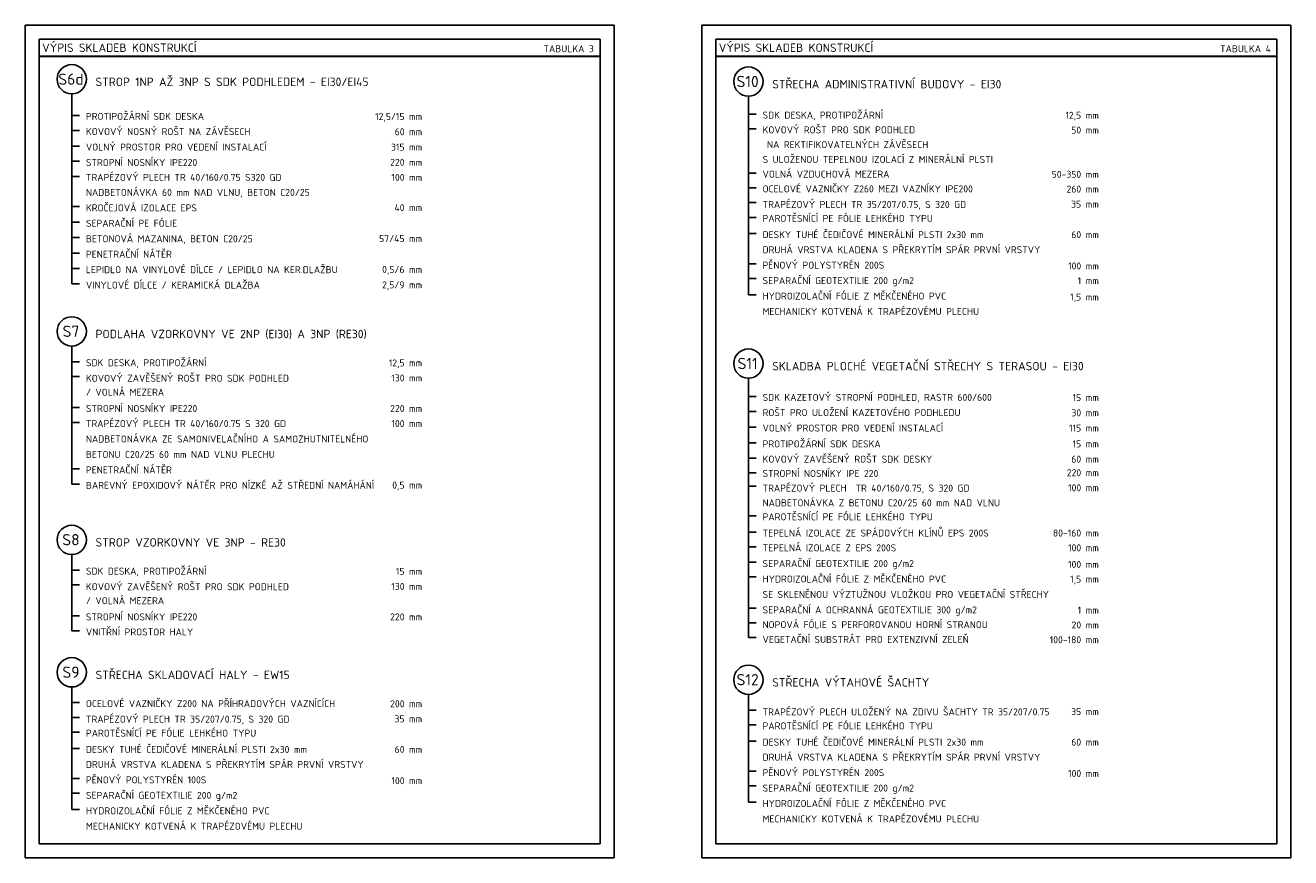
# Model space of a CAD drawing. Header units: millimetres. Extents: x -118752 to 407724, y -73278 to 155058.
# Tile 110 of 256: x -61537 to -38969, y 132517 to 147367. Entities that reach past the tile are written whole.
import ezdxf
from ezdxf.enums import TextEntityAlignment as Align

# ---------------------------------------------------------------- set-up
doc = ezdxf.new("R2010")
doc.units = ezdxf.units.MM
doc.header["$LTSCALE"] = 10
doc.layers.add('CKBE0RA2Y', color=3, linetype='Continuous')
for name, color, linetype, lineweight in [('CKTABULKY', 7, 'Continuous', 25), ('CKTEXTY_MALE', 3, 'Continuous', 18), ('pohledy', 7, 'Continuous', 25)]:
    doc.layers.add(name, color=color, linetype=linetype, lineweight=lineweight)
doc.styles.get("Standard").update_dxf_attribs({"font": 'isocpeur.ttf'})
doc.styles.add('TABULKY', font='isocpeur.ttf')

msp = doc.modelspace()

# ---------------------------------------------------------------- linework, layer by layer
at = {"layer": 'CKBE0RA2Y', "linetype": 'Continuous'}
for p, q in [((-60708.514, 146142.924), (-60708.514, 142753.965)), ((-60708.514, 144393.552), (-60708.514, 146142.924)), ((-48640.907, 145005.799), (-48640.907, 146101.194)), ((-48640.907, 146101.194), (-48640.907, 142558.688)), ((-60708.514, 140549.348), (-60708.514, 141644.743)), ((-60708.514, 141644.743), (-60708.514, 139181.857)), ((-48640.907, 139945.686), (-48640.907, 141070.656)), ((-48640.907, 140773.005), (-48640.907, 136445.249)), ((-60708.514, 136831.011), (-60708.514, 137926.407)), ((-60708.514, 137926.407), (-60708.514, 136562.421)), ((-60708.514, 134467.717), (-60708.514, 135563.112)), ((-60708.514, 135563.112), (-60708.514, 133375.827)), ((-48640.907, 134334.047), (-48640.907, 135429.442)), ((-48640.907, 135429.442), (-48640.907, 133505.489))]:
    msp.add_line(p, q, dxfattribs=at)
at = {"layer": 'CKBE0RA2Y'}
for p, q in [((-60567.717, 145761.043), (-60708.514, 145761.043)), ((-48500.109, 145783.524), (-48640.907, 145783.524)), ((-60567.717, 145488.947), (-60708.514, 145488.947)), ((-48500.109, 145520.192), (-48640.907, 145520.192)), ((-60567.717, 145213.346), (-60708.514, 145213.346)), ((-60567.717, 144941.25), (-60708.514, 144941.25)), ((-60567.717, 144672.659), (-60708.514, 144672.659)), ((-48500.109, 144730.197), (-48640.907, 144730.197)), ((-48500.109, 144466.866), (-48640.907, 144466.866)), ((-60567.717, 144131.973), (-60708.514, 144131.973)), ((-48500.109, 144203.534), (-48640.907, 144203.534)), ((-60567.717, 143856.372), (-60708.514, 143856.372)), ((-48500.109, 143940.202), (-48640.907, 143940.202)), ((-60567.717, 143580.77), (-60708.514, 143580.77)), ((-48500.109, 143650.578), (-48640.907, 143650.578)), ((-60567.717, 143305.168), (-60708.514, 143305.168)), ((-48500.109, 143113.397), (-48640.907, 143113.397)), ((-60567.717, 143029.567), (-60708.514, 143029.567)), ((-60567.717, 142753.965), (-60708.514, 142753.965)), ((-48500.109, 142850.066), (-48640.907, 142850.066)), ((-48500.109, 142558.688), (-48640.907, 142558.688)), ((-60567.717, 141365.636), (-60708.514, 141365.636)), ((-60567.717, 141102.304), (-60708.514, 141102.304)), ((-48500.109, 140747.951), (-48640.907, 140747.951)), ((-60567.717, 140549.348), (-60708.514, 140549.348)), ((-48500.109, 140475.855), (-48640.907, 140475.855)), ((-60567.717, 140280.758), (-60708.514, 140280.758)), ((-48500.109, 140200.254), (-48640.907, 140200.254)), ((-48500.109, 139917.64), (-48640.907, 139917.64)), ((-48500.109, 139645.545), (-48640.907, 139645.545)), ((-60567.717, 139457.459), (-60708.514, 139457.459)), ((-48500.109, 139380.46), (-48640.907, 139380.46)), ((-60567.717, 139181.857), (-60708.514, 139181.857)), ((-48500.109, 139143.421), (-48640.907, 139143.421)), ((-48500.109, 138616.758), (-48640.907, 138616.758)), ((-48500.109, 138327.134), (-48640.907, 138327.134)), ((-48500.109, 138063.802), (-48640.907, 138063.802)), ((-48500.109, 137789.953), (-48640.907, 137789.953)), ((-60567.717, 137647.299), (-60708.514, 137647.299)), ((-48500.109, 137526.622), (-48640.907, 137526.622)), ((-60567.717, 137383.968), (-60708.514, 137383.968)), ((-60567.717, 136831.011), (-60708.514, 136831.011)), ((-48500.109, 136971.913), (-48640.907, 136971.913)), ((-60567.717, 136562.421), (-60708.514, 136562.421)), ((-48500.109, 136708.581), (-48640.907, 136708.581)), ((-48500.109, 136445.249), (-48640.907, 136445.249)), ((-60567.717, 135284.005), (-60708.514, 135284.005)), ((-60567.717, 135020.673), (-60708.514, 135020.673)), ((-48500.109, 135150.335), (-48640.907, 135150.335)), ((-60567.717, 134757.341), (-60708.514, 134757.341)), ((-48500.109, 134887.003), (-48640.907, 134887.003)), ((-48500.109, 134597.379), (-48640.907, 134597.379)), ((-60567.717, 134467.717), (-60708.514, 134467.717)), ((-48500.109, 134060.198), (-48640.907, 134060.198)), ((-60567.717, 133930.537), (-60708.514, 133930.537)), ((-60567.717, 133667.205), (-60708.514, 133667.205)), ((-48500.109, 133796.867), (-48640.907, 133796.867)), ((-60567.717, 133375.827), (-60708.514, 133375.827)), ((-48500.109, 133505.489), (-48640.907, 133505.489))]:
    msp.add_line(p, q, dxfattribs=at)
for centre in [(-60708.514, 146404.48), (-48640.907, 146362.751), (-60708.514, 141906.3), (-48640.907, 141332.213), (-60708.514, 138187.963), (-60708.514, 135824.669), (-48640.907, 135690.999)]:
    msp.add_circle(centre, 261.557, dxfattribs=at)
at = {"layer": 'CKTABULKY', "lineweight": 30}
for p, q in [((-61286.839, 146817.413), (-51286.839, 146817.413)), ((-49219.232, 146817.413), (-39219.232, 146817.413))]:
    msp.add_line(p, q, dxfattribs=at)
at = {"layer": 'Defpoints'}
for points in [[(-61536.839, 147367.413), (-51036.839, 147367.413), (-51036.839, 132517.413), (-61536.839, 132517.413)], [(-49469.232, 147367.413), (-38969.232, 147367.413), (-38969.232, 132517.413), (-49469.232, 132517.413)]]:
    msp.add_lwpolyline(points, close=True, dxfattribs=at)
at = {"layer": 'pohledy'}
for points in [[(-61286.839, 147117.413), (-51286.839, 147117.413), (-51286.839, 132767.413), (-61286.839, 132767.413)], [(-49219.232, 147117.413), (-39219.232, 147117.413), (-39219.232, 132767.413), (-49219.232, 132767.413)]]:
    msp.add_lwpolyline(points, close=True, dxfattribs=at)

# ---------------------------------------------------------------- texts
at = {"layer": 'CKBE0RA2Y'}
for s, p in [('S6d', (-60722.642, 146406.947)), ('S10', (-48655.034, 146365.217)), ('S7', (-60722.642, 141908.767)), ('S11', (-48655.034, 141334.68)), ('S8', (-60722.642, 138190.43)), ('S9', (-60722.642, 135827.135)), ('S12', (-48655.034, 135693.466))]:
    msp.add_text(s, height=200, dxfattribs=at).set_placement(p, align=Align.MIDDLE_CENTER)
for s, p in [('STROP 1NP AŽ 3NP S SDK PODHLEDEM - EI30/EI45', (-60284.058, 146238.463)), ('STŘECHA ADMINISTRATIVNÍ BUDOVY - EI30', (-48216.45, 146196.733)), ('PODLAHA VZORKOVNY VE 2NP (EI30) A 3NP (RE30)', (-60284.058, 141740.282)), ('SKLADBA PLOCHÉ VEGETAČNÍ STŘECHY S TERASOU - EI30', (-48216.45, 141166.195)), ('STROP VZORKOVNY VE 3NP - RE30', (-60284.058, 138021.945)), ('STŘECHA SKLADOVACÍ HALY - EW15', (-60284.058, 135658.651)), ('STŘECHA VÝTAHOVÉ ŠACHTY', (-48216.45, 135524.981))]:
    msp.add_text(s, height=150, dxfattribs=at).set_placement(p, align=Align.BOTTOM_LEFT)
at = {"layer": 'CKTABULKY', "color": 6, "style": 'TABULKY'}
for p in [(-61236.839, 146892.413), (-49169.232, 146892.413)]:
    msp.add_text('VÝPIS SKLADEB KONSTRUKCÍ', height=150, dxfattribs=at).set_placement(p)
at = {"layer": 'CKTABULKY', "style": 'TABULKY'}
for s, p in [('TABULKA 3', (-52295.881, 146887.001)), ('TABULKA 4', (-40228.273, 146887.001))]:
    msp.add_text(s, height=125, dxfattribs=at).set_placement(p)
at = {"layer": 'CKTEXTY_MALE'}
for s, p in [('PROTIPOŽÁRNÍ SDK DESKA', (-60455.798, 145642.9)), ('SDK DESKA, PROTIPOŽÁRNÍ', (-48388.191, 145665.38)), ('KOVOVÝ NOSNÝ ROŠT NA ZÁVĚSECH', (-60455.798, 145370.804)), ('KOVOVÝ ROŠT PRO SDK PODHLED', (-48388.191, 145402.049)), (' NA REKTIFIKOVATELNÝCH ZÁVĚSECH', (-48388.191, 145138.717)), ('VOLNÝ PROSTOR PRO VEDENÍ INSTALACÍ', (-60455.798, 145095.202)), ('STROPNÍ NOSNÍKY IPE220', (-60455.798, 144819.6)), ('S ULOŽENOU TEPELNOU IZOLACÍ Z MINERÁLNÍ PLSTI', (-48388.191, 144875.385)), ('TRAPÉZOVÝ PLECH TR 40/160/0.75 S320 GD', (-60455.798, 144554.516)), ('VOLNÁ VZDUCHOVÁ MEZERA', (-48388.191, 144612.054)), ('NADBETONÁVKA 60 mm NAD VLNU, BETON C20/25', (-60455.798, 144285.926)), ('OCELOVÉ VAZNIČKY Z260 MEZI VAZNÍKY IPE200', (-48388.191, 144348.722)), ('KROČEJOVÁ IZOLACE EPS', (-60455.798, 144010.324)), ('TRAPÉZOVÝ PLECH TR 35/207/0.75, S 320 GD', (-48388.191, 144071.368)), ('PAROTĚSNÍCÍ PE FÓLIE LEHKÉHO TYPU', (-48388.191, 143822.059)), ('SEPARAČNÍ PE FÓLIE', (-60455.798, 143734.722)), ('BETONOVÁ MAZANINA, BETON C20/25', (-60455.798, 143459.121)), ('DESKY TUHÉ ČEDIČOVÉ MINERÁLNÍ PLSTI 2x30 mm', (-48388.191, 143532.434)), ('PENETRAČNÍ NÁTĚR', (-60455.798, 143183.519)), ('DRUHÁ VRSTVA KLADENA S PŘEKRYTÍM SPÁR PRVNÍ VRSTVY', (-48388.191, 143263.844)), ('LEPIDLO NA VINYLOVÉ DÍLCE / LEPIDLO NA KER.DLAŽBU', (-60455.798, 142907.918)), ('PĚNOVÝ POLYSTYRÉN 200S', (-48388.191, 142988.242)), ('SEPARAČNÍ GEOTEXTILIE 200 g/m2', (-48388.191, 142712.641)), ('VINYLOVÉ DÍLCE / KERAMICKÁ DLAŽBA', (-60455.798, 142632.316)), ('HYDROIZOLAČNÍ FÓLIE Z MĚKČENÉHO PVC', (-48388.191, 142437.039)), ('MECHANICKY KOTVENÁ K TRAPÉZOVÉMU PLECHU', (-48388.191, 142161.438)), ('SDK DESKA, PROTIPOŽÁRNÍ', (-60455.798, 141247.492)), ('KOVOVÝ ZAVĚŠENÝ ROŠT PRO SDK PODHLED', (-60455.798, 140970.138)), ('/ VOLNÁ MEZERA', (-60455.798, 140720.829)), ('SDK KAZETOVÝ STROPNÍ PODHLED, RASTR 600/600', (-48388.191, 140629.808)), ('STROPNÍ NOSNÍKY IPE220', (-60455.798, 140431.205)), ('ROŠT PRO ULOŽENÍ KAZETOVÉHO PODHLEDU', (-48388.191, 140357.712)), ('TRAPÉZOVÝ PLECH TR 40/160/0.75 S 320 GD', (-60455.798, 140162.614)), ('VOLNÝ PROSTOR PRO VEDENÍ INSTALACÍ', (-48388.191, 140082.11)), ('NADBETONÁVKA ZE SAMONIVELAČNÍHO A SAMOZHUTNITELNÉHO', (-60455.798, 139887.013)), ('PROTIPOŽÁRNÍ SDK DESKA', (-48388.191, 139799.497)), ('BETONU C20/25 60 mm NAD VLNU PLECHU', (-60455.798, 139611.411)), ('KOVOVÝ ZAVĚŠENÝ ROŠT SDK DESKY', (-48388.191, 139527.401)), ('PENETRAČNÍ NÁTĚR', (-60455.798, 139335.81)), ('STROPNÍ NOSNÍKY IPE 220', (-48388.191, 139271.513)), ('BAREVNÝ EPOXIDOVÝ NÁTĚR PRO NÍZKÉ AŽ STŘEDNÍ NAMÁHÁNÍ', (-60455.798, 139060.208)), ('TRAPÉZOVÝ PLECH  TR 40/160/0.75, S 320 GD', (-48388.191, 139011.255)), ('NADBETONÁVKA Z BETONU C20/25 60 mm NAD VLNU', (-48388.191, 138747.923)), ('PAROTĚSNÍCÍ PE FÓLIE LEHKÉHO TYPU', (-48388.191, 138498.615)), ('TEPELNÁ IZOLACE ZE SPÁDOVÝCH KLÍNŮ EPS 200S', (-48388.191, 138208.99)), ('TEPELNÁ IZOLACE Z EPS 200S', (-48388.191, 137945.658)), ('SDK DESKA, PROTIPOŽÁRNÍ', (-60455.798, 137529.156)), ('SEPARAČNÍ GEOTEXTILIE 200 g/m2', (-48388.191, 137664.798)), ('KOVOVÝ ZAVĚŠENÝ ROŠT PRO SDK PODHLED', (-60455.798, 137251.801)), ('HYDROIZOLAČNÍ FÓLIE Z MĚKČENÉHO PVC', (-48388.191, 137389.197)), ('SE SKLENĚNOU VÝZTUŽNOU VLOŽKOU PRO VEGETAČNÍ STŘECHY', (-48388.191, 137113.595)), ('/ VOLNÁ MEZERA', (-60455.798, 137002.492)), ('SEPARAČNÍ A OCHRANNÁ GEOTEXTILIE 300 g/m2', (-48388.191, 136837.993)), ('STROPNÍ NOSNÍKY IPE220', (-60455.798, 136712.868)), ('NOPOVÁ FÓLIE S PERFOROVANOU HORNÍ STRANOU', (-48388.191, 136574.662)), ('VNITŘNÍ PROSTOR HALY', (-60455.798, 136444.278)), ('VEGETAČNÍ SUBSTRÁT PRO EXTENZIVNÍ ZELEŇ', (-48388.191, 136311.33)), ('OCELOVÉ VAZNIČKY Z200 NA PŘÍHRADOVÝCH VAZNÍCÍCH', (-60455.798, 135165.861)), ('TRAPÉZOVÝ PLECH ULOŽENÝ NA ZDIVU ŠACHTY TR 35/207/0.75', (-48388.191, 135018.169)), ('TRAPÉZOVÝ PLECH TR 35/207/0.75, S 320 GD', (-60455.798, 134888.507)), ('PAROTĚSNÍCÍ PE FÓLIE LEHKÉHO TYPU', (-48388.191, 134768.86)), ('PAROTĚSNÍCÍ PE FÓLIE LEHKÉHO TYPU', (-60455.798, 134639.198)), ('DESKY TUHÉ ČEDIČOVÉ MINERÁLNÍ PLSTI 2x30 mm', (-60455.798, 134349.573)), ('DESKY TUHÉ ČEDIČOVÉ MINERÁLNÍ PLSTI 2x30 mm', (-48388.191, 134479.235)), ('DRUHÁ VRSTVA KLADENA S PŘEKRYTÍM SPÁR PRVNÍ VRSTVY', (-60455.798, 134080.983)), ('DRUHÁ VRSTVA KLADENA S PŘEKRYTÍM SPÁR PRVNÍ VRSTVY', (-48388.191, 134210.645)), ('PĚNOVÝ POLYSTYRÉN 200S', (-48388.191, 133935.044)), ('PĚNOVÝ POLYSTYRÉN 100S', (-60455.798, 133805.382)), ('SEPARAČNÍ GEOTEXTILIE 200 g/m2', (-48388.191, 133659.442)), ('SEPARAČNÍ GEOTEXTILIE 200 g/m2', (-60455.798, 133529.78)), ('HYDROIZOLAČNÍ FÓLIE Z MĚKČENÉHO PVC', (-60455.798, 133254.178)), ('HYDROIZOLAČNÍ FÓLIE Z MĚKČENÉHO PVC', (-48388.191, 133383.84)), ('MECHANICKY KOTVENÁ K TRAPÉZOVÉMU PLECHU', (-60455.798, 132978.577)), ('MECHANICKY KOTVENÁ K TRAPÉZOVÉMU PLECHU', (-48388.191, 133108.239))]:
    msp.add_text(s, height=125, dxfattribs=at).set_placement(p, align=Align.BOTTOM_LEFT)
for s, p in [('12,5/15 mm', (-54458.524, 145639.394)), ('12,5 mm', (-42390.917, 145661.875)), ('50 mm', (-42390.917, 145398.543)), ('60 mm', (-54458.524, 145367.298)), ('315 mm', (-54458.524, 145095.202)), ('220 mm', (-54458.524, 144823.106)), ('100 mm', (-54458.524, 144554.516)), ('50-350 mm', (-42390.917, 144608.548)), ('260 mm', (-42390.917, 144345.216)), ('35 mm', (-42390.917, 144076.626)), ('40 mm', (-54458.524, 144013.83)), ('57/45 mm', (-54458.524, 143462.627)), ('60 mm', (-42390.917, 143532.434)), ('0,5/6 mm', (-54458.524, 142911.423)), ('100 mm', (-42390.917, 142974.22)), ('1 mm', (-42390.917, 142710.888)), ('2,5/9 mm', (-54458.524, 142635.822)), ('1,5 mm', (-42390.917, 142419.511)), ('12,5 mm', (-54458.524, 141243.987)), ('130 mm', (-54458.524, 140975.397)), ('220 mm', (-54458.524, 140431.205)), ('15 mm', (-42390.917, 140626.302)), ('30 mm', (-42390.917, 140354.206)), ('100 mm', (-54458.524, 140162.614)), ('115 mm', (-42390.917, 140082.11)), ('15 mm', (-42390.917, 139799.497)), ('60 mm', (-42390.917, 139527.401)), ('220 mm', (-42390.917, 139285.104)), ('0,5 mm', (-54458.524, 139063.714)), ('100 mm', (-42390.917, 139016.514)), ('80-160 mm', (-42390.917, 138208.99)), ('100 mm', (-42390.917, 137945.658)), ('15 mm', (-54458.524, 137525.65)), ('100 mm', (-42390.917, 137650.775)), ('1,5 mm', (-42390.917, 137387.444)), ('130 mm', (-54458.524, 137257.06)), ('1 mm', (-42390.917, 136832.735)), ('220 mm', (-54458.524, 136712.868)), ('20 mm', (-42390.917, 136569.403)), ('100-180 mm', (-42390.917, 136306.071)), ('200 mm', (-54458.524, 135162.356)), ('35 mm', (-42390.917, 135023.427)), ('35 mm', (-54458.524, 134893.765)), ('60 mm', (-54458.524, 134349.573)), ('60 mm', (-42390.917, 134479.235)), ('100 mm', (-42390.917, 133921.021)), ('100 mm', (-54458.524, 133791.359))]:
    msp.add_text(s, height=125, dxfattribs=at).set_placement(p, align=Align.BOTTOM_RIGHT)

doc.saveas('drawing.dxf')
